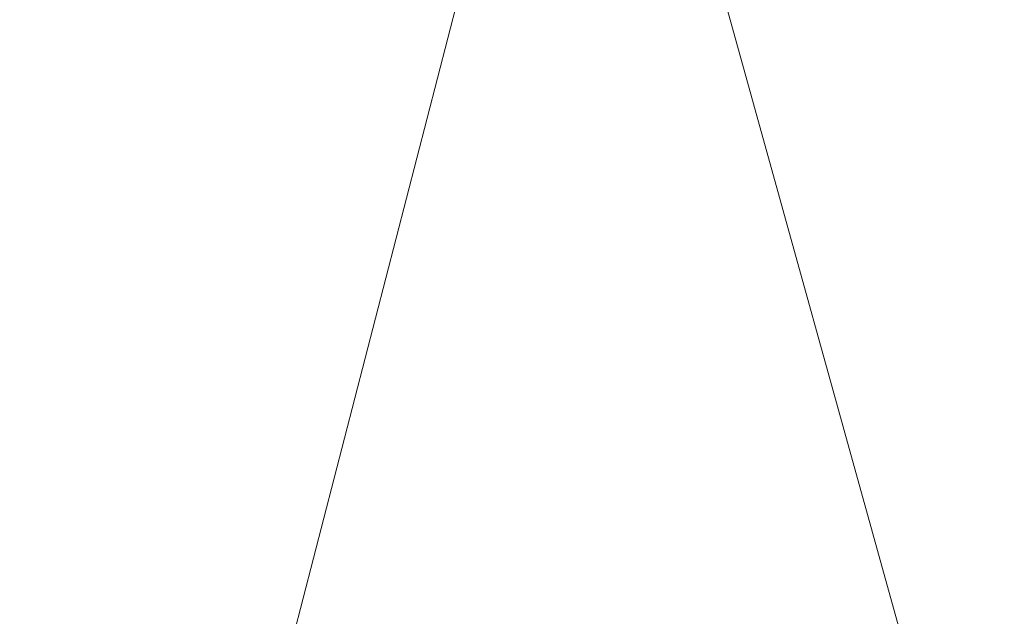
# Model space of a CAD drawing. Header units: millimetres. Extents: x -6861 to -4773, y 84 to 6892.
# Tile 84 of 108: x -6109.9529 to -6109.8008, y 6630.3617 to 6630.454. Entities that reach past the tile are written whole.
import ezdxf

# ---------------------------------------------------------------- set-up
doc = ezdxf.new("R2010")
doc.units = ezdxf.units.MM
doc.layers.add('E-LITE-EQPM', color=7, linetype='Continuous', lineweight=20)

# ---------------------------------------------------------------- blocks, each defined once
blk = doc.blocks.new('01 PODIUM EMPOTRADO CON MARCO 1_glb - PODIUM EMPOTRADO CON MARCO 3_dwg_NS-2254 ÍßÁ_1_5Ð_$$_É_îAÔO-V2-Planta_PDF')
at = {"lineweight": 9}
for p, q in [((-0.51155, -6.11398), (-3.03109, -1.75)), ((-0.75, -4.93577), (-0.75, -5.70096))]:
    blk.add_line(p, q, dxfattribs=at)
blk = doc.blocks.new('01 PODIUM EMPOTRADO CON MARCO 1_glb - 01 PODIUM EMPOTRADO CON MARCO 1-665813-Planta_PDF')
at = {"extrusion": (0, 0, -1), "zscale": -0.9999999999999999, "rotation": 164.4887155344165}
blk.add_blockref('01 PODIUM EMPOTRADO CON MARCO 1_glb - PODIUM EMPOTRADO CON MARCO 3_dwg_NS-2254 ÍßÁ_1_5Ð_$$_É_îAÔO-V2-Planta_PDF', (3232.68648, 6625.24121), dxfattribs=at)
blk = doc.blocks.new('01 PODIUM EMPOTRADO CON MARCO 1_glb - 01 PODIUM EMPOTRADO CON MARCO 1-V3-Planta_PDF')
at = {"extrusion": (0, 0, -1), "zscale": -0.9999999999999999, "rotation": 164.4887155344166}
blk.add_blockref('01 PODIUM EMPOTRADO CON MARCO 1_glb - PODIUM EMPOTRADO CON MARCO 3_dwg_NS-2254 ÍßÁ_1_5Ð_$$_É_îAÔO-V2-Planta_PDF', (3232.68648, 6625.24121), dxfattribs=at)

msp = doc.modelspace()

# ---------------------------------------------------------------- block references
at = {"layer": 'E-LITE-EQPM'}
for name in ['01 PODIUM EMPOTRADO CON MARCO 1_glb - 01 PODIUM EMPOTRADO CON MARCO 1-665813-Planta_PDF', '01 PODIUM EMPOTRADO CON MARCO 1_glb - 01 PODIUM EMPOTRADO CON MARCO 1-V3-Planta_PDF']:
    msp.add_blockref(name, (-2874.93154, 0), dxfattribs=at)

doc.saveas('drawing.dxf')
